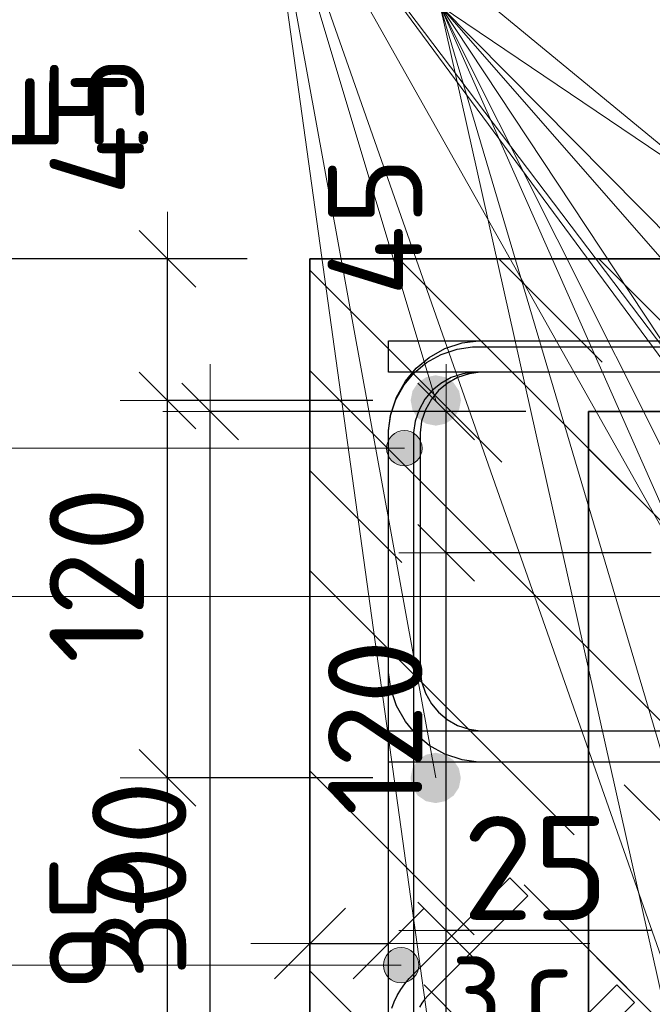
# Model space of a CAD drawing. Header units: metres. Extents: x -38 to 93, y -15 to 21.
# Tile 132 of 194: x 72.033 to 72.235, y 6.395 to 6.708. Entities that reach past the tile are written whole.
import ezdxf

# ---------------------------------------------------------------- set-up
doc = ezdxf.new("R2010")
doc.units = ezdxf.units.M
doc.header["$PDMODE"] = 65
doc.linetypes.add('______2', pattern=[0.0405, 0.03, -0.0105])
doc.linetypes.add('______3', pattern=[0.5, 0.4, -0.1])
for name, color, linetype, lineweight in [('XR$3$Арм.стержн. Арматура края', 96, 'Continuous', 35), ('XR$3$Арм.стержн.горизонт. 1', 180, 'Continuous', 35), ('XR$3$Размерная линия (1)', 7, 'Continuous', 13), ('XR$3$Размерная линия_ общее', 7, 'Continuous', 13), ('XR$5$Арм. стержнями верхней зоны', 180, 'Continuous', 35), ('XR$5$Арм. стержнями нижней зоны', 180, 'Continuous', 35), ('XR$5$Арм.стержн. Арматура края', 96, 'Continuous', 35), ('XR$5$Арм.стержн. Хомут', 240, 'Continuous', 35), ('XR$5$Арм.стержн.горизонт. 1', 180, 'Continuous', 35), ('XR$5$Балка (1)', 7, '______3', 13), ('XR$5$Перекрытие (1)', 7, 'Continuous', 35), ('XR$5$Размерная линия (1)', 7, 'Continuous', 13), ('XR$5$Размерная линия_ общее', 7, 'Continuous', 13)]:
    doc.layers.add(name, color=color, linetype=linetype, lineweight=lineweight)
doc.styles.add('ISOCPEUR', font='txt')
doc.dimstyles.new('DIMSTYLE_10', dxfattribs={"dimtxt": 0.033, "dimasz": 0.0375, "dimexe": 0, "dimexo": 0, "dimgap": 0.0165, "dimtad": 2, "dimdec": 0, "dimlfac": 1000, "dimrnd": 1, "dimzin": 12, "dimdsep": 46, "dimtxsty": 'ISOCPEUR', "dimblk1": 'ALL_ML_STRICH', "dimblk2": 'ALL_ML_STRICH', "dimsah": 1, "dimcen": 0, "dimclrd": 7, "dimclre": 256, "dimclrt": 7, "dimadec": 0, "dimazin": 0, "dimtfac": 1, "dimtdec": 0, "dimtix": 1, "dimtmove": 2, "dimatfit": 3, "dimfxl": 0, "dimtvp": 1.2, "dimtzin": 0, "dimlwd": 0, "dimlwe": -3, "dimarcsym": 0})
doc.dimstyles.new('DIMSTYLE_12', dxfattribs={"dimtxt": 0.03, "dimasz": 0.03, "dimexe": 0, "dimexo": 0, "dimgap": 0.015, "dimtad": 2, "dimdec": 0, "dimlfac": 1000, "dimrnd": 1, "dimzin": 12, "dimdsep": 46, "dimtxsty": 'ISOCPEUR', "dimblk1": 'ALL_ML_STRICH', "dimblk2": 'ALL_ML_STRICH', "dimsah": 1, "dimcen": 0, "dimclrd": 7, "dimclre": 256, "dimclrt": 7, "dimadec": 0, "dimazin": 0, "dimtfac": 1, "dimtdec": 0, "dimtix": 1, "dimtmove": 2, "dimatfit": 3, "dimfxl": 0, "dimtzin": 0, "dimlwd": 0, "dimlwe": -3, "dimarcsym": 0})
doc.dimstyles.new('DIMSTYLE_14', dxfattribs={"dimtxt": 0.03, "dimasz": 0.03, "dimexe": 0, "dimexo": 0, "dimgap": 0.015, "dimtad": 2, "dimdec": 0, "dimlfac": 1000, "dimrnd": 1, "dimzin": 12, "dimdsep": 46, "dimtxsty": 'ISOCPEUR', "dimblk1": 'ALL_ML_STRICH', "dimblk2": 'ALL_ML_STRICH', "dimsah": 1, "dimcen": 0, "dimclrd": 7, "dimclre": 256, "dimclrt": 7, "dimadec": 0, "dimazin": 0, "dimtfac": 1, "dimtdec": 0, "dimtix": 1, "dimtmove": 2, "dimatfit": 3, "dimfxl": 0, "dimtvp": 1.2, "dimtzin": 0, "dimlwd": 0, "dimlwe": -3, "dimarcsym": 0})
pattern_1 = [(135, (0, 0), (-0.031819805, -0.031819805), [0.4, -0.05, 0, -0.05]), (135, (-0.01591, -0.01591), (-0.031819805, -0.031819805), [0.8, -0.1, 0.1, -0.1])]

# ---------------------------------------------------------------- blocks, each defined once
blk = doc.blocks.new('ALL_ML_STRICH')
at = {"color": 0, "linetype": 'ByBlock', "lineweight": -2}
for p, q in [((0, -0.5), (0, 0.5)), ((-0.3, -0.3), (0.3, 0.3)), ((-1, 0), (0.5, 0))]:
    blk.add_line(p, q, dxfattribs=at)
blk = doc.blocks.new('*D91')
at = {"layer": 'DEFPOINTS', "color": 7, "linetype": 'Continuous', "lineweight": 13, "transparency": 33554687}
for p in [(72.21436, 6.58345), (72.09402, 6.28345), (72.21432, 6.28345)]:
    blk.add_point(p, dxfattribs=at)
at = {"layer": 'XR$3$Размерная линия (1)', "color": 9, "linetype": 'Continuous', "lineweight": -2, "true_color": 0xc7c7c7, "transparency": 33554687}
for p, q in [((72.19436, 6.58345), (72.09402, 6.58345)), ((72.19432, 6.28345), (72.09402, 6.28345))]:
    blk.add_line(p, q, dxfattribs=at)
at = {"layer": 'XR$3$Размерная линия (1)', "color": 7, "linetype": 'Continuous', "lineweight": -2, "transparency": 33554687}
blk.add_line((72.09402, 6.28345), (72.09402, 6.58345), dxfattribs=at)
at = {"layer": 'XR$3$Размерная линия (1)', "color": 7, "linetype": 'Continuous', "lineweight": 13, "transparency": 33554687, "xscale": 0.03, "yscale": 0.03, "zscale": 0.03}
for p, rotation in [((72.09402, 6.58345), 90), ((72.09402, 6.28345), 270)]:
    blk.add_blockref('ALL_ML_STRICH', p, dxfattribs=dict(at, rotation=rotation))
at = {"layer": 'XR$3$Размерная линия (1)', "color": 7, "linetype": 'Continuous', "lineweight": 13, "transparency": 33554687, "insert": (72.07152, 6.43495), "char_height": 0.03, "width": 0.09, "attachment_point": 5, "rotation": 90, "style": 'ISOCPEUR'}
blk.add_mtext('\\A1;{300}', dxfattribs=at)
blk = doc.blocks.new('*D97')
at = {"layer": 'DEFPOINTS', "color": 7, "linetype": 'Continuous', "lineweight": 13, "transparency": 33554687}
for p in [(72.21432, 6.36582), (72.21432, 6.33083), (72.23932, 6.32583)]:
    blk.add_point(p, dxfattribs=at)
at = {"layer": 'XR$3$Размерная линия_ общее', "color": 253, "linetype": 'Continuous', "lineweight": -2, "true_color": 0xa0a0a0, "transparency": 33554687}
for p, q in [((72.21432, 6.35083), (72.21432, 6.36582)), ((72.23932, 6.34583), (72.23932, 6.36582))]:
    blk.add_line(p, q, dxfattribs=at)
at = {"layer": 'XR$3$Размерная линия_ общее', "color": 7, "linetype": 'Continuous', "lineweight": -2, "transparency": 33554687}
blk.add_line((72.21432, 6.36582), (72.23932, 6.36582), dxfattribs=at)
at = {"layer": 'XR$3$Размерная линия_ общее', "color": 7, "linetype": 'Continuous', "lineweight": 13, "transparency": 33554687, "xscale": 0.0375, "yscale": 0.0375, "zscale": 0.0375, "rotation": 180}
blk.add_blockref('ALL_ML_STRICH', (72.21432, 6.36582), dxfattribs=at)
at = {"layer": 'XR$3$Размерная линия_ общее', "color": 7, "linetype": 'Continuous', "lineweight": 13, "transparency": 33554687, "xscale": 0.0375, "yscale": 0.0375, "zscale": 0.0375}
blk.add_blockref('ALL_ML_STRICH', (72.23932, 6.36582), dxfattribs=at)
at = {"layer": 'XR$3$Размерная линия_ общее', "color": 7, "linetype": 'Continuous', "lineweight": 13, "transparency": 33554687, "insert": (72.28605, 6.38982), "char_height": 0.033, "width": 0.066, "attachment_point": 5, "style": 'ISOCPEUR'}
blk.add_mtext('\\A1;{25}', dxfattribs=at)
at = {"layer": 'XR$3$Размерная линия_ общее', "color": 7, "linetype": 'Continuous', "lineweight": 13, "transparency": 33554687, "insert": (72.2591, 6.36561), "char_height": 0.027, "width": 0.00135, "attachment_point": 1, "line_spacing_factor": 0.60241, "style": 'ISOCPEUR'}
blk.add_mtext('з.с.', dxfattribs=at)
blk = doc.blocks.new('*D169')
at = {"layer": 'DEFPOINTS', "color": 7, "linetype": 'Continuous', "lineweight": 13, "transparency": 33554687}
for p in [(72.25428, 6.41845), (72.16902, 6.32345), (72.25428, 6.32345)]:
    blk.add_point(p, dxfattribs=at)
at = {"layer": 'XR$3$Размерная линия (1)', "color": 9, "linetype": 'Continuous', "lineweight": -2, "true_color": 0xc7c7c7, "transparency": 33554687}
for p, q in [((72.23428, 6.41845), (72.16902, 6.41845)), ((72.23428, 6.32345), (72.16902, 6.32345))]:
    blk.add_line(p, q, dxfattribs=at)
at = {"layer": 'XR$3$Размерная линия (1)', "color": 7, "linetype": 'Continuous', "lineweight": -2, "transparency": 33554687}
blk.add_line((72.16902, 6.32345), (72.16902, 6.41845), dxfattribs=at)
at = {"layer": 'XR$3$Размерная линия (1)', "color": 7, "linetype": 'Continuous', "lineweight": 13, "transparency": 33554687, "xscale": 0.03, "yscale": 0.03, "zscale": 0.03}
for p, rotation in [((72.16902, 6.41845), 90), ((72.16902, 6.32345), 270)]:
    blk.add_blockref('ALL_ML_STRICH', p, dxfattribs=dict(at, rotation=rotation))
at = {"layer": 'XR$3$Размерная линия (1)', "color": 7, "linetype": 'Continuous', "lineweight": 13, "transparency": 33554687, "insert": (72.14652, 6.37245), "char_height": 0.03, "width": 0.06, "attachment_point": 5, "rotation": 90, "style": 'ISOCPEUR'}
blk.add_mtext('\\A1;{95}', dxfattribs=at)
blk = doc.blocks.new('*D170')
at = {"layer": 'DEFPOINTS', "color": 7, "linetype": 'Continuous', "lineweight": 13, "transparency": 33554687}
for p in [(72.25428, 6.53845), (72.16902, 6.41845), (72.25428, 6.41845)]:
    blk.add_point(p, dxfattribs=at)
at = {"layer": 'XR$3$Размерная линия (1)', "color": 9, "linetype": 'Continuous', "lineweight": -2, "true_color": 0xc7c7c7, "transparency": 33554687}
for p, q in [((72.23428, 6.53845), (72.16902, 6.53845)), ((72.23428, 6.41845), (72.16902, 6.41845))]:
    blk.add_line(p, q, dxfattribs=at)
at = {"layer": 'XR$3$Размерная линия (1)', "color": 7, "linetype": 'Continuous', "lineweight": -2, "transparency": 33554687}
blk.add_line((72.16902, 6.41845), (72.16902, 6.53845), dxfattribs=at)
at = {"layer": 'XR$3$Размерная линия (1)', "color": 7, "linetype": 'Continuous', "lineweight": 13, "transparency": 33554687, "xscale": 0.03, "yscale": 0.03, "zscale": 0.03}
for p, rotation in [((72.16902, 6.53845), 90), ((72.16902, 6.41845), 270)]:
    blk.add_blockref('ALL_ML_STRICH', p, dxfattribs=dict(at, rotation=rotation))
at = {"layer": 'XR$3$Размерная линия (1)', "color": 7, "linetype": 'Continuous', "lineweight": 13, "transparency": 33554687, "insert": (72.14652, 6.48295), "char_height": 0.03, "width": 0.09, "attachment_point": 5, "rotation": 90, "style": 'ISOCPEUR'}
blk.add_mtext('\\A1;{120}', dxfattribs=at)
blk = doc.blocks.new('*D171')
at = {"layer": 'DEFPOINTS', "color": 7, "linetype": 'Continuous', "lineweight": 13, "transparency": 33554687}
for p in [(72.21432, 6.58345), (72.16902, 6.53845), (72.25428, 6.53845)]:
    blk.add_point(p, dxfattribs=at)
at = {"layer": 'XR$3$Размерная линия (1)', "color": 9, "linetype": 'Continuous', "lineweight": -2, "true_color": 0xc7c7c7, "transparency": 33554687}
for p, q in [((72.19432, 6.58345), (72.16902, 6.58345)), ((72.23428, 6.53845), (72.16902, 6.53845))]:
    blk.add_line(p, q, dxfattribs=at)
at = {"layer": 'XR$3$Размерная линия (1)', "color": 7, "linetype": 'Continuous', "lineweight": -2, "transparency": 33554687}
blk.add_line((72.16902, 6.53845), (72.16902, 6.58345), dxfattribs=at)
at = {"layer": 'XR$3$Размерная линия (1)', "color": 7, "linetype": 'Continuous', "lineweight": 13, "transparency": 33554687, "xscale": 0.03, "yscale": 0.03, "zscale": 0.03}
for p, rotation in [((72.16902, 6.58345), 90), ((72.16902, 6.53845), 270)]:
    blk.add_blockref('ALL_ML_STRICH', p, dxfattribs=dict(at, rotation=rotation))
at = {"layer": 'XR$3$Размерная линия (1)', "color": 7, "linetype": 'Continuous', "lineweight": 13, "transparency": 33554687, "insert": (72.14645, 6.64217), "char_height": 0.03, "width": 0.06, "attachment_point": 5, "rotation": 90, "style": 'ISOCPEUR'}
blk.add_mtext('\\A1;{45}', dxfattribs=at)
blk = doc.blocks.new('*D502')
at = {"layer": 'DEFPOINTS', "color": 7, "linetype": 'Continuous', "lineweight": 13, "transparency": 33554687}
for p in [(72.1258, 6.63192), (72.00546, 6.33192), (72.12577, 6.33192)]:
    blk.add_point(p, dxfattribs=at)
at = {"layer": 'XR$5$Размерная линия (1)', "color": 9, "linetype": 'Continuous', "lineweight": -2, "true_color": 0xc7c7c7, "transparency": 33554687}
for p, q in [((72.1058, 6.63192), (72.00546, 6.63192)), ((72.10577, 6.33192), (72.00546, 6.33192))]:
    blk.add_line(p, q, dxfattribs=at)
at = {"layer": 'XR$5$Размерная линия (1)', "color": 7, "linetype": 'Continuous', "lineweight": -2, "transparency": 33554687}
blk.add_line((72.00546, 6.33192), (72.00546, 6.63192), dxfattribs=at)
at = {"layer": 'XR$5$Размерная линия (1)', "color": 7, "linetype": 'Continuous', "lineweight": 13, "transparency": 33554687, "xscale": 0.03, "yscale": 0.03, "zscale": 0.03}
for p, rotation in [((72.00546, 6.63192), 90), ((72.00546, 6.33192), 270)]:
    blk.add_blockref('ALL_ML_STRICH', p, dxfattribs=dict(at, rotation=rotation))
at = {"layer": 'XR$5$Размерная линия (1)', "color": 7, "linetype": 'Continuous', "lineweight": 13, "transparency": 33554687, "insert": (71.98296, 6.48342), "char_height": 0.03, "width": 0.09, "attachment_point": 5, "rotation": 90, "style": 'ISOCPEUR'}
blk.add_mtext('\\A1;{300}', dxfattribs=at)
blk = doc.blocks.new('*D508')
at = {"layer": 'DEFPOINTS', "color": 7, "linetype": 'Continuous', "lineweight": 13, "transparency": 33554687}
for p in [(72.12577, 6.41429), (72.12577, 6.37931), (72.15077, 6.37431)]:
    blk.add_point(p, dxfattribs=at)
at = {"layer": 'XR$5$Размерная линия_ общее', "color": 253, "linetype": 'Continuous', "lineweight": -2, "true_color": 0xa0a0a0, "transparency": 33554687}
for p, q in [((72.12577, 6.39931), (72.12577, 6.41429)), ((72.15077, 6.39431), (72.15077, 6.41429))]:
    blk.add_line(p, q, dxfattribs=at)
at = {"layer": 'XR$5$Размерная линия_ общее', "color": 7, "linetype": 'Continuous', "lineweight": -2, "transparency": 33554687}
blk.add_line((72.12577, 6.41429), (72.15077, 6.41429), dxfattribs=at)
at = {"layer": 'XR$5$Размерная линия_ общее', "color": 7, "linetype": 'Continuous', "lineweight": 13, "transparency": 33554687, "xscale": 0.0375, "yscale": 0.0375, "zscale": 0.0375, "rotation": 180}
blk.add_blockref('ALL_ML_STRICH', (72.12577, 6.41429), dxfattribs=at)
at = {"layer": 'XR$5$Размерная линия_ общее', "color": 7, "linetype": 'Continuous', "lineweight": 13, "transparency": 33554687, "xscale": 0.0375, "yscale": 0.0375, "zscale": 0.0375}
blk.add_blockref('ALL_ML_STRICH', (72.15077, 6.41429), dxfattribs=at)
at = {"layer": 'XR$5$Размерная линия_ общее', "color": 7, "linetype": 'Continuous', "lineweight": 13, "transparency": 33554687, "insert": (72.19749, 6.43829), "char_height": 0.033, "width": 0.066, "attachment_point": 5, "style": 'ISOCPEUR'}
blk.add_mtext('\\A1;{25}', dxfattribs=at)
at = {"layer": 'XR$5$Размерная линия_ общее', "color": 7, "linetype": 'Continuous', "lineweight": 13, "transparency": 33554687, "insert": (72.17054, 6.41408), "char_height": 0.027, "width": 0.00135, "attachment_point": 1, "line_spacing_factor": 0.60241, "style": 'ISOCPEUR'}
blk.add_mtext('з.с.', dxfattribs=at)
blk = doc.blocks.new('*D677')
at = {"layer": 'DEFPOINTS', "color": 7, "linetype": 'Continuous', "lineweight": 13, "transparency": 33554687}
for p in [(72.16573, 6.46692), (72.08046, 6.37192), (72.16573, 6.37192)]:
    blk.add_point(p, dxfattribs=at)
at = {"layer": 'XR$5$Размерная линия (1)', "color": 9, "linetype": 'Continuous', "lineweight": -2, "true_color": 0xc7c7c7, "transparency": 33554687}
for p, q in [((72.14573, 6.46692), (72.08046, 6.46692)), ((72.14573, 6.37192), (72.08046, 6.37192))]:
    blk.add_line(p, q, dxfattribs=at)
at = {"layer": 'XR$5$Размерная линия (1)', "color": 7, "linetype": 'Continuous', "lineweight": -2, "transparency": 33554687}
blk.add_line((72.08046, 6.37192), (72.08046, 6.46692), dxfattribs=at)
at = {"layer": 'XR$5$Размерная линия (1)', "color": 7, "linetype": 'Continuous', "lineweight": 13, "transparency": 33554687, "xscale": 0.03, "yscale": 0.03, "zscale": 0.03}
for p, rotation in [((72.08046, 6.46692), 90), ((72.08046, 6.37192), 270)]:
    blk.add_blockref('ALL_ML_STRICH', p, dxfattribs=dict(at, rotation=rotation))
at = {"layer": 'XR$5$Размерная линия (1)', "color": 7, "linetype": 'Continuous', "lineweight": 13, "transparency": 33554687, "insert": (72.05796, 6.42092), "char_height": 0.03, "width": 0.06, "attachment_point": 5, "rotation": 90, "style": 'ISOCPEUR'}
blk.add_mtext('\\A1;{95}', dxfattribs=at)
blk = doc.blocks.new('*D678')
at = {"layer": 'DEFPOINTS', "color": 7, "linetype": 'Continuous', "lineweight": 13, "transparency": 33554687}
for p in [(72.16577, 6.58692), (72.08046, 6.46692), (72.16573, 6.46692)]:
    blk.add_point(p, dxfattribs=at)
at = {"layer": 'XR$5$Размерная линия (1)', "color": 9, "linetype": 'Continuous', "lineweight": -2, "true_color": 0xc7c7c7, "transparency": 33554687}
for p, q in [((72.14577, 6.58692), (72.08046, 6.58692)), ((72.14573, 6.46692), (72.08046, 6.46692))]:
    blk.add_line(p, q, dxfattribs=at)
at = {"layer": 'XR$5$Размерная линия (1)', "color": 7, "linetype": 'Continuous', "lineweight": -2, "transparency": 33554687}
blk.add_line((72.08046, 6.46692), (72.08046, 6.58692), dxfattribs=at)
at = {"layer": 'XR$5$Размерная линия (1)', "color": 7, "linetype": 'Continuous', "lineweight": 13, "transparency": 33554687, "xscale": 0.03, "yscale": 0.03, "zscale": 0.03}
for p, rotation in [((72.08046, 6.58692), 90), ((72.08046, 6.46692), 270)]:
    blk.add_blockref('ALL_ML_STRICH', p, dxfattribs=dict(at, rotation=rotation))
at = {"layer": 'XR$5$Размерная линия (1)', "color": 7, "linetype": 'Continuous', "lineweight": 13, "transparency": 33554687, "insert": (72.05796, 6.53142), "char_height": 0.03, "width": 0.09, "attachment_point": 5, "rotation": 90, "style": 'ISOCPEUR'}
blk.add_mtext('\\A1;{120}', dxfattribs=at)
blk = doc.blocks.new('*D679')
at = {"layer": 'DEFPOINTS', "color": 7, "linetype": 'Continuous', "lineweight": 13, "transparency": 33554687}
for p in [(72.12577, 6.63192), (72.08046, 6.58692), (72.16577, 6.58692)]:
    blk.add_point(p, dxfattribs=at)
at = {"layer": 'XR$5$Размерная линия (1)', "color": 9, "linetype": 'Continuous', "lineweight": -2, "true_color": 0xc7c7c7, "transparency": 33554687}
for p, q in [((72.10577, 6.63192), (72.08046, 6.63192)), ((72.14577, 6.58692), (72.08046, 6.58692))]:
    blk.add_line(p, q, dxfattribs=at)
at = {"layer": 'XR$5$Размерная линия (1)', "color": 7, "linetype": 'Continuous', "lineweight": -2, "transparency": 33554687}
blk.add_line((72.08046, 6.58692), (72.08046, 6.63192), dxfattribs=at)
at = {"layer": 'XR$5$Размерная линия (1)', "color": 7, "linetype": 'Continuous', "lineweight": 13, "transparency": 33554687, "xscale": 0.03, "yscale": 0.03, "zscale": 0.03}
for p, rotation in [((72.08046, 6.63192), 90), ((72.08046, 6.58692), 270)]:
    blk.add_blockref('ALL_ML_STRICH', p, dxfattribs=dict(at, rotation=rotation))
at = {"layer": 'XR$5$Размерная линия (1)', "color": 7, "linetype": 'Continuous', "lineweight": 13, "transparency": 33554687, "insert": (72.05806, 6.67421), "char_height": 0.03, "width": 0.06, "attachment_point": 5, "rotation": 90, "style": 'ISOCPEUR'}
blk.add_mtext('\\A1;{45}', dxfattribs=at)

msp = doc.modelspace()

# ---------------------------------------------------------------- hatches: boundary and pattern name
at = {"linetype": 'Continuous', "lineweight": 25, "transparency": 33554687}
h = msp.add_hatch(dxfattribs=at)
h.set_pattern_fill('__________540', scale=0.015, style=0, pattern_type=2)
h.set_pattern_definition(pattern_1)
h.paths.add_polyline_path([(72.37577, 6.43192), (72.12578, 6.43192), (72.12578, 6.63192), (72.12577, 6.63192), (72.12577, 6.33192), (72.37577, 6.33192)], flags=0)
at = {"linetype": 'Continuous', "lineweight": 13, "transparency": 33554687}
h = msp.add_hatch(dxfattribs=at)
h.set_pattern_fill('__________540', scale=0.015, style=0, pattern_type=2)
h.set_pattern_definition(pattern_1)
h.paths.add_polyline_path([(72.12578, 6.63192), (72.12578, 6.43192), (72.57861, 6.43192), (72.57861, 6.63192)], flags=0)
h = msp.add_hatch(dxfattribs=at)
h.set_pattern_fill('__________540', scale=0.015, style=0, pattern_type=2)
h.set_pattern_definition(pattern_1)
h.paths.add_polyline_path([(72.21432, 6.58345), (72.21432, 6.38345), (72.62859, 6.38345), (72.62859, 6.58345)], flags=0)
at = {"layer": 'XR$5$Арм.стержн. Арматура края', "linetype": 'Continuous', "lineweight": 13, "transparency": 33554687}
for points in [[(72.15093, 6.57453), (72.15295, 6.56688), (72.15295, 6.57655)], [(72.15295, 6.57655), (72.15577, 6.56609), (72.15577, 6.57734)], [(72.15295, 6.57655), (72.15295, 6.56688), (72.15577, 6.56609)], [(72.15577, 6.57734), (72.15577, 6.56609), (72.15858, 6.56688)], [(72.15577, 6.57734), (72.15858, 6.56688), (72.15858, 6.57655)], [(72.15858, 6.57655), (72.15858, 6.56688), (72.1606, 6.5689)], [(72.15858, 6.57655), (72.1606, 6.5689), (72.1606, 6.57453)], [(72.15093, 6.5689), (72.15093, 6.57453), (72.15014, 6.57172)], [(72.15093, 6.57453), (72.15093, 6.5689), (72.15295, 6.56688)], [(72.1606, 6.57453), (72.1606, 6.5689), (72.16139, 6.57172)]]:
    msp.add_hatch(color=7, dxfattribs=at).paths.add_polyline_path(points)
at = {"layer": 'XR$5$Арм.стержн. Хомут', "linetype": 'Continuous', "lineweight": 13, "transparency": 33554687}
for points in [[(72.14989, 6.41019), (72.15192, 6.40254), (72.15192, 6.41222)], [(72.15192, 6.41222), (72.15473, 6.40175), (72.15473, 6.413)], [(72.15192, 6.41222), (72.15192, 6.40254), (72.15473, 6.40175)], [(72.15473, 6.413), (72.15473, 6.40175), (72.15754, 6.40254)], [(72.15473, 6.413), (72.15754, 6.40254), (72.15754, 6.41222)], [(72.15754, 6.41222), (72.15754, 6.40254), (72.15957, 6.40457)], [(72.15754, 6.41222), (72.15957, 6.40457), (72.15957, 6.41019)], [(72.14989, 6.40457), (72.14989, 6.41019), (72.1491, 6.40738)], [(72.14989, 6.41019), (72.14989, 6.40457), (72.15192, 6.40254)], [(72.15957, 6.41019), (72.15957, 6.40457), (72.16035, 6.40738)]]:
    msp.add_hatch(color=7, dxfattribs=at).paths.add_polyline_path(points)
at = {"layer": 'XR$5$Арм.стержн.горизонт. 1', "linetype": 'Continuous', "lineweight": 50, "transparency": 33554687}
for points in [[(72.17377, 6.58692), (72.17316, 6.58999), (72.17142, 6.59258), (72.16883, 6.59432), (72.16577, 6.59492), (72.1627, 6.59432), (72.16011, 6.59258), (72.15838, 6.58999), (72.15777, 6.58692), (72.15838, 6.58386), (72.16011, 6.58127), (72.1627, 6.57953), (72.16577, 6.57892), (72.16883, 6.57953), (72.17142, 6.58127), (72.17316, 6.58386)], [(72.17373, 6.46692), (72.17312, 6.46999), (72.17139, 6.47258), (72.16879, 6.47432), (72.16573, 6.47492), (72.16267, 6.47432), (72.16007, 6.47258), (72.15834, 6.46999), (72.15773, 6.46692), (72.15834, 6.46386), (72.16007, 6.46127), (72.16267, 6.45953), (72.16573, 6.45892), (72.16879, 6.45953), (72.17139, 6.46127), (72.17312, 6.46386)]]:
    msp.add_hatch(color=7, dxfattribs=at).paths.add_polyline_path(points)

# ---------------------------------------------------------------- linework, layer by layer
at = {"color": 7, "linetype": 'Continuous', "lineweight": 35, "transparency": 33554687}
for p, q in [((72.12577, 6.63192), (72.12577, 6.33192)), ((72.12578, 6.63192), (72.12577, 6.63192)), ((72.57861, 6.63192), (72.12578, 6.63192)), ((72.21432, 6.58345), (72.21432, 6.38345)), ((72.62859, 6.58345), (72.21432, 6.58345))]:
    msp.add_line(p, q, dxfattribs=at)
at = {"color": 7, "linetype": 'Continuous', "lineweight": 13, "transparency": 33554687}
msp.add_line((72.15077, 6.41429), (72.21477, 6.41429), dxfattribs=at)
at = {"layer": 'XR$3$Арм.стержн. Арматура края', "color": 7, "linetype": 'Continuous', "lineweight": 13, "transparency": 33554687}
msp.add_line((72.02872, 6.52464), (72.24432, 6.52464), dxfattribs=at)
at = {"layer": 'XR$3$Арм.стержн.горизонт. 1', "color": 7, "linetype": 'Continuous', "lineweight": 13, "transparency": 33554687}
for q in [(72.42432, 6.32345), (72.25425, 6.41845), (72.25428, 6.53845), (72.33925, 6.32345), (72.25425, 6.32345), (72.42432, 6.41845), (72.33921, 6.53845), (72.42428, 6.53845)]:
    msp.add_line((72.1672, 6.71235), q, dxfattribs=at)
at = {"layer": 'XR$5$Арм. стержнями верхней зоны', "color": 4, "linetype": 'Continuous', "lineweight": 25, "transparency": 33554687}
msp.add_lwpolyline([(72.15077, 6.60592), (72.58361, 6.60592), (72.58361, 6.59592), (72.15077, 6.59592), (72.15077, 6.60592)], dxfattribs=at)
at = {"layer": 'XR$5$Арм. стержнями нижней зоны', "color": 4, "linetype": 'Continuous', "lineweight": 25, "transparency": 33554687}
msp.add_lwpolyline([(72.15077, 6.48192), (72.58361, 6.48192), (72.58361, 6.47192), (72.15077, 6.47192), (72.15077, 6.48192)], dxfattribs=at)
at = {"layer": 'XR$5$Арм.стержн. Арматура края', "color": 7, "linetype": 'Continuous', "lineweight": 13, "transparency": 33554687}
for p, q in [((72.15577, 6.57734), (72.15577, 6.57734)), ((71.94489, 6.57172), (72.15577, 6.57172)), ((72.15014, 6.57172), (72.15014, 6.57172)), ((72.16139, 6.57172), (72.16139, 6.57172)), ((72.15577, 6.56609), (72.15577, 6.56609))]:
    msp.add_line(p, q, dxfattribs=at)
at = {"layer": 'XR$5$Арм.стержн. Арматура края', "color": 4, "linetype": 'Continuous', "lineweight": 25, "transparency": 33554687}
for points in [[(72.58361, 6.47192), (72.17933, 6.47192), (72.17412, 6.47265), (72.16868, 6.47444), (72.16367, 6.47725), (72.15954, 6.4807), (72.15609, 6.48482), (72.15329, 6.48983), (72.15149, 6.49527), (72.15077, 6.50049), (72.15077, 6.57736), (72.15149, 6.58258), (72.15329, 6.58801), (72.15609, 6.59302), (72.15954, 6.59715), (72.16367, 6.6006), (72.16868, 6.60341), (72.17412, 6.6052), (72.17933, 6.60592), (72.58361, 6.60592)], [(72.58361, 6.59592), (72.18002, 6.59592), (72.17639, 6.59542), (72.17272, 6.59421), (72.16936, 6.59233), (72.16664, 6.59005), (72.16436, 6.58733), (72.16248, 6.58397), (72.16127, 6.5803), (72.16077, 6.57667), (72.16077, 6.50118), (72.16127, 6.49755), (72.16248, 6.49388), (72.16436, 6.49052), (72.16664, 6.4878), (72.16936, 6.48552), (72.17272, 6.48364), (72.17639, 6.48243), (72.18002, 6.48192), (72.58361, 6.48192)]]:
    msp.add_lwpolyline(points, dxfattribs=at)
at = {"layer": 'XR$5$Арм.стержн. Арматура края', "color": 7, "linetype": 'Continuous', "lineweight": 13, "transparency": 33554687}
msp.add_circle((72.15577, 6.57172), 0.00563, dxfattribs=at)
at = {"layer": 'XR$5$Арм.стержн. Хомут', "color": 7, "linetype": 'Continuous', "lineweight": 13, "transparency": 33554687}
for p, q in [((72.15473, 6.413), (72.15473, 6.413)), ((71.94696, 6.40738), (72.15473, 6.40738)), ((72.1491, 6.40738), (72.1491, 6.40738)), ((72.16035, 6.40738), (72.16035, 6.40738)), ((72.15473, 6.40175), (72.15473, 6.40175))]:
    msp.add_line(p, q, dxfattribs=at)
at = {"layer": 'XR$5$Арм.стержн. Хомут', "color": 40, "linetype": 'Continuous', "lineweight": 25, "transparency": 33554687}
for points in [[(72.15073, 6.37978), (72.15073, 6.57725), (72.15141, 6.58213), (72.15308, 6.58721), (72.1557, 6.59188), (72.15892, 6.59573), (72.16277, 6.59895), (72.16745, 6.60157), (72.17253, 6.60325), (72.17741, 6.60392), (72.32409, 6.60392), (72.32897, 6.60325), (72.33405, 6.60157), (72.33873, 6.59895), (72.34258, 6.59573), (72.34579, 6.59188), (72.34841, 6.58721), (72.35009, 6.58213), (72.35077, 6.57725), (72.35077, 6.3836)], [(72.15073, 6.37978), (72.15073, 6.57725), (72.15141, 6.58213), (72.15308, 6.58721), (72.1557, 6.59188), (72.15892, 6.59573), (72.16277, 6.59895), (72.16745, 6.60157), (72.17253, 6.60325), (72.17741, 6.60392), (72.32409, 6.60392), (72.32897, 6.60325), (72.33405, 6.60157), (72.33873, 6.59895), (72.34258, 6.59573), (72.34579, 6.59188), (72.34841, 6.58721), (72.35009, 6.58213), (72.35077, 6.57725), (72.35077, 6.3836)], [(72.34277, 6.38416), (72.34277, 6.57669), (72.34226, 6.58031), (72.34106, 6.58397), (72.33918, 6.58733), (72.3369, 6.59006), (72.33417, 6.59234), (72.33081, 6.59421), (72.32715, 6.59542), (72.32354, 6.59592), (72.17796, 6.59592), (72.17434, 6.59542), (72.17068, 6.59421), (72.16733, 6.59234), (72.1646, 6.59006), (72.16232, 6.58733), (72.16044, 6.58397), (72.15923, 6.58031), (72.15873, 6.57669), (72.15873, 6.38033)], [(72.34277, 6.38416), (72.34277, 6.57669), (72.34226, 6.58031), (72.34106, 6.58397), (72.33918, 6.58733), (72.3369, 6.59006), (72.33417, 6.59234), (72.33081, 6.59421), (72.32715, 6.59542), (72.32354, 6.59592), (72.17796, 6.59592), (72.17434, 6.59542), (72.17068, 6.59421), (72.16733, 6.59234), (72.1646, 6.59006), (72.16232, 6.58733), (72.16044, 6.58397), (72.15923, 6.58031), (72.15873, 6.57669), (72.15873, 6.38033)], [(72.1518, 6.39369), (72.15255, 6.39577), (72.15349, 6.39777), (72.15463, 6.3997), (72.15593, 6.40151), (72.15735, 6.40314), (72.18934, 6.43513), (72.19499, 6.42947)], [(72.1518, 6.39369), (72.15255, 6.39577), (72.15349, 6.39777), (72.15463, 6.3997), (72.15593, 6.40151), (72.15735, 6.40314), (72.18934, 6.43513), (72.19499, 6.42947)], [(72.19499, 6.42947), (72.16321, 6.39769), (72.16221, 6.39654), (72.16133, 6.39532), (72.16057, 6.39403)], [(72.19499, 6.42947), (72.16321, 6.39769), (72.16221, 6.39654), (72.16133, 6.39532), (72.16057, 6.39403)], [(72.19149, 6.3694), (72.22328, 6.40119), (72.22893, 6.39553), (72.19695, 6.36355)], [(72.19149, 6.3694), (72.22328, 6.40119), (72.22893, 6.39553), (72.19695, 6.36355)]]:
    msp.add_lwpolyline(points, dxfattribs=at)
at = {"layer": 'XR$5$Арм.стержн. Хомут', "color": 7, "linetype": 'Continuous', "lineweight": 13, "transparency": 33554687}
msp.add_circle((72.15473, 6.40738), 0.00563, dxfattribs=at)
at = {"layer": 'XR$5$Арм.стержн.горизонт. 1', "color": 7, "linetype": 'Continuous', "lineweight": 13, "transparency": 33554687}
for q in [(72.3358, 6.46692), (72.16573, 6.37192), (72.25073, 6.37192), (72.3358, 6.37192), (72.16573, 6.46692), (72.33577, 6.58692), (72.25069, 6.58692), (72.16577, 6.58692)]:
    msp.add_line((72.10997, 6.77302), q, dxfattribs=at)
at = {"layer": 'XR$5$Балка (1)', "color": 7, "linetype": '______2', "lineweight": 18, "transparency": 33554687}
msp.add_line((72.12578, 6.43192), (72.12578, 6.43192), dxfattribs=at)
at = {"layer": 'XR$5$Перекрытие (1)', "color": 7, "linetype": '______2', "lineweight": 18, "transparency": 33554687}
msp.add_line((72.12578, 6.43192), (72.12578, 6.43192), dxfattribs=at)

# ---------------------------------------------------------------- texts
at = {"layer": 'XR$3$Арм.стержн.горизонт. 1', "color": 7, "linetype": 'Continuous', "lineweight": 25, "transparency": 33554687, "insert": (72.0032, 6.66835), "char_height": 0.03, "width": 0.1161286, "attachment_point": 7, "style": 'ISOCPEUR'}
msp.add_mtext('\\W0.94;8шт. ', dxfattribs=at)

# ---------------------------------------------------------------- dimensions: what is measured, and where the dimension line sits
at = {"layer": 'XR$3$Размерная линия (1)', "color": 7, "linetype": 'Continuous', "lineweight": 13, "transparency": 33554687}
for base, p1, p2, dimstyle, picture, middle in [((72.16902, 6.58345), (72.23428, 6.53845), (72.19432, 6.58345), 'DIMSTYLE_14', '*D171', (72.14645, 6.64217)), ((72.09402, 6.58345), (72.19432, 6.28345), (72.19436, 6.58345), 'DIMSTYLE_12', '*D91', (72.07152, 6.43495)), ((72.16902, 6.53845), (72.23428, 6.41845), (72.23428, 6.53845), 'DIMSTYLE_12', '*D170', (72.14652, 6.48295)), ((72.16902, 6.41845), (72.23428, 6.32345), (72.23428, 6.41845), 'DIMSTYLE_12', '*D169', (72.14652, 6.37245))]:
    dim = msp.add_linear_dim(base=base, p1=p1, p2=p2, angle=90, dimstyle=dimstyle, override={"dimpost": '<>', "dimclrd": 7, "dimclre": 9, "dimclrt": 7, "dimlwd": 0, "dimlwe": 65533}, dxfattribs=at)
    dim.commit()
    dim.dimension.update_dxf_attribs({"geometry": picture, "text_midpoint": middle, "dimtype": 160})
at = {"layer": 'XR$3$Размерная линия_ общее', "color": 7, "linetype": 'Continuous', "lineweight": 13, "transparency": 33554687}
dim = msp.add_linear_dim(base=(72.23932, 6.36582), p1=(72.21432, 6.35083), p2=(72.23932, 6.34583), text='<>\\Xз.с.', dimstyle='DIMSTYLE_10', override={"dimpost": '<>', "dimclrd": 7, "dimclre": 253, "dimclrt": 7, "dimlwd": 0, "dimlwe": 65533}, dxfattribs=at)
dim.commit()
dim.dimension.update_dxf_attribs({"geometry": '*D97', "text_midpoint": (72.28605, 6.38982), "dimtype": 160})
at = {"layer": 'XR$5$Размерная линия (1)', "color": 7, "linetype": 'Continuous', "lineweight": 13, "transparency": 33554687}
for base, p1, p2, dimstyle, picture, middle in [((72.08046, 6.63192), (72.14577, 6.58692), (72.10577, 6.63192), 'DIMSTYLE_14', '*D679', (72.05806, 6.67421)), ((72.00546, 6.63192), (72.10577, 6.33192), (72.1058, 6.63192), 'DIMSTYLE_12', '*D502', (71.98296, 6.48342)), ((72.08046, 6.58692), (72.14573, 6.46692), (72.14577, 6.58692), 'DIMSTYLE_12', '*D678', (72.05796, 6.53142)), ((72.08046, 6.46692), (72.14573, 6.37192), (72.14573, 6.46692), 'DIMSTYLE_12', '*D677', (72.05796, 6.42092))]:
    dim = msp.add_linear_dim(base=base, p1=p1, p2=p2, angle=90, dimstyle=dimstyle, override={"dimpost": '<>', "dimclrd": 7, "dimclre": 9, "dimclrt": 7, "dimlwd": 0, "dimlwe": 65533}, dxfattribs=at)
    dim.commit()
    dim.dimension.update_dxf_attribs({"geometry": picture, "text_midpoint": middle, "dimtype": 160})
at = {"layer": 'XR$5$Размерная линия_ общее', "color": 7, "linetype": 'Continuous', "lineweight": 13, "transparency": 33554687}
dim = msp.add_linear_dim(base=(72.15077, 6.41429), p1=(72.12577, 6.39931), p2=(72.15077, 6.39431), text='<>\\Xз.с.', dimstyle='DIMSTYLE_10', override={"dimpost": '<>', "dimclrd": 7, "dimclre": 253, "dimclrt": 7, "dimlwd": 0, "dimlwe": 65533}, dxfattribs=at)
dim.commit()
dim.dimension.update_dxf_attribs({"geometry": '*D508', "text_midpoint": (72.19749, 6.43829), "dimtype": 160})

doc.saveas('drawing.dxf')
